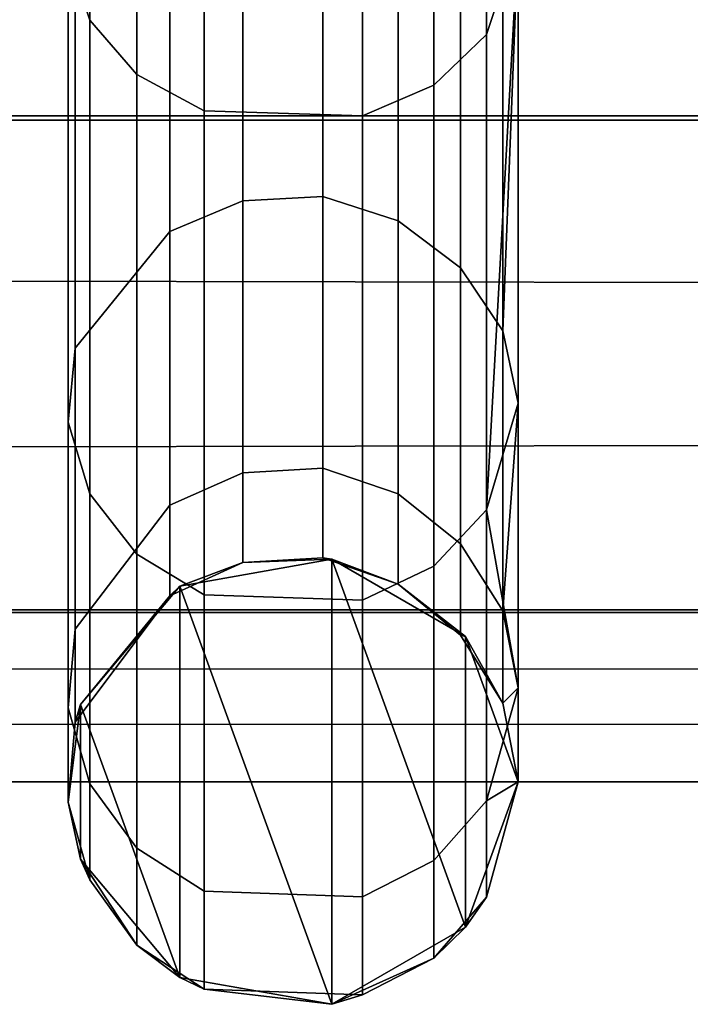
# Model space of a CAD drawing. Header units: inches. Extents: x 0 to 69, y -28.1 to 0.1.
# Tile 52 of 170: x 23.065 to 23.213, y -28.059 to -27.841. Entities that reach past the tile are written whole.
import ezdxf

# ---------------------------------------------------------------- set-up
doc = ezdxf.new("R2010")
doc.units = ezdxf.units.IN
doc.header["$LTSCALE"] = 0.03937
doc.header["$MEASUREMENT"] = 0
doc.layers.add('A-FURN-3-ST', color=151, linetype='Continuous')
doc.layers.add('A-FURN-3-ST-SEAM', color=250, linetype='Continuous')

msp = doc.modelspace()

# ---------------------------------------------------------------- meshes
at = {"layer": 'A-FURN-3-ST'}
mesh = msp.add_polyface(dxfattribs=at)
corners = [(0.25, -0.49123, 5), (68.75, -27.51, 5), (0.25, -27.51, 5), (0.125, -0.49123, 5.03349), (0.125, -27.51, 5.03349), (0.25, -28.01, 5.5), (0.125, -27.97651, 5.5), (0.25, -27.97194, 5.30866), (0.125, -27.941, 5.32148), (0.25, -27.86356, 5.14645), (0.125, -27.83987, 5.17013), (0.25, -27.70134, 5.03806), (0.125, -27.68853, 5.069), (0.03349, -27.65351, 5.15355), (0.03349, -27.885, 5.5), (0.25, -28.01, 16.9), (0.125, -27.97651, 16.9), (0.25, -26.91, 18), (0.125, -26.91, 17.96651), (0.25, -27.1947, 17.96252), (0.125, -27.18603, 17.93017), (0.25, -27.46, 17.85263), (0.125, -27.44325, 17.82362), (0.25, -27.68782, 17.67782), (0.125, -27.66414, 17.65413), (0.25, -27.86263, 17.45), (0.125, -27.83362, 17.43325), (0.25, -27.97252, 17.1847), (0.125, -27.94017, 17.17603), (0.03349, -27.85178, 17.15235), (0.03349, -26.91, 17.875), (0.03349, -27.59943, 17.58943), (0.03349, -27.75438, 17.3875), (0.125, -1.1, 17.96651), (0.25, -1.1, 18), (68.75, -28.01, 16.9), (68.75, -27.97252, 17.1847), (68.75, -27.86263, 17.45), (68.75, -27.68782, 17.67782), (68.75, -27.46, 17.85263), (68.75, -27.1947, 17.96252), (68.75, -27.70134, 5.03806), (68.75, -27.86356, 5.14645), (68.75, -27.97194, 5.30866)]
mesh.append_faces([[corners[k] for k in face] for face in [(0, 1, 2), (3, 2, 4), (5, 6, 7), (7, 6, 8), (7, 8, 9), (9, 8, 10), (9, 10, 11), (11, 10, 12), (11, 12, 2), (2, 12, 4), (4, 12, 13), (14, 8, 6), (5, 15, 6), (6, 15, 16), (6, 16, 14), (17, 18, 19), (19, 18, 20), (19, 20, 21), (21, 20, 22), (21, 22, 23), (23, 22, 24), (23, 24, 25), (25, 24, 26), (25, 26, 27), (27, 26, 28), (27, 28, 15), (15, 28, 16), (16, 28, 29), (18, 30, 20), (24, 31, 32, 26), (26, 32, 29, 28), (33, 30, 18), (34, 18, 17), (15, 35, 27), (27, 36, 25), (25, 37, 23), (23, 38, 21), (21, 39, 19), (19, 40, 17), (5, 35, 15), (2, 1, 11), (11, 41, 9), (9, 42, 7), (7, 43, 5)]])
mesh = msp.add_polyface(dxfattribs=at)
corners = [(68.875, -0.49123, 5.03349), (68.96651, -27.51, 5.125), (68.875, -27.51, 5.03349), (68.75, -0.49123, 5), (68.75, -27.51, 5), (68.96651, -27.85646, 5.35649), (68.875, -27.97651, 5.5), (68.875, -27.941, 5.32148), (68.75, -28.01, 5.5), (68.75, -27.97194, 5.30866), (68.875, -27.83987, 5.17013), (68.75, -27.86356, 5.14645), (68.875, -27.68853, 5.069), (68.75, -27.70134, 5.03806), (68.96651, -27.65351, 5.15355), (68.96651, -27.77517, 5.23483), (68.96651, -27.885, 16.9), (68.875, -27.97651, 16.9), (68.75, -28.01, 16.9), (68.875, -27.94017, 17.17603), (68.75, -27.97252, 17.1847), (68.96651, -27.16235, 17.84178), (68.875, -26.91, 17.96651), (68.875, -27.18603, 17.93017), (68.75, -26.91, 18), (68.75, -27.1947, 17.96252), (68.875, -27.44325, 17.82362), (68.75, -27.46, 17.85263), (68.875, -27.66414, 17.65413), (68.75, -27.68782, 17.67782), (68.875, -27.83362, 17.43325), (68.75, -27.86263, 17.45), (68.875, -1.1, 17.96651), (0.25, -27.97252, 17.1847), (0.25, -27.86263, 17.45), (0.25, -27.68782, 17.67782), (0.25, -27.46, 17.85263), (0.25, -27.1947, 17.96252), (0.25, -26.91, 18), (0.25, -28.01, 5.5), (0.25, -27.70134, 5.03806), (0.25, -27.86356, 5.14645), (0.25, -27.97194, 5.30866), (68.75, -1.1, 18)]
mesh.append_faces([[corners[k] for k in face] for face in [(0, 1, 2), (3, 2, 4), (5, 6, 7), (7, 6, 8), (7, 8, 9), (7, 9, 10), (10, 9, 11), (10, 11, 12), (12, 11, 13), (12, 13, 2), (2, 13, 4), (2, 1, 12), (12, 14, 15, 10), (6, 16, 17), (6, 17, 8), (8, 17, 18), (16, 19, 17), (17, 19, 20), (17, 20, 18), (21, 22, 23), (22, 24, 23), (23, 24, 25), (23, 25, 26), (26, 25, 27), (26, 27, 28), (28, 27, 29), (28, 29, 30), (30, 29, 31), (30, 31, 19), (19, 31, 20), (32, 24, 22), (33, 18, 20), (34, 20, 31), (35, 31, 29), (36, 29, 27), (37, 27, 25), (38, 25, 24), (8, 18, 39), (40, 4, 13), (41, 13, 11), (42, 11, 9), (39, 9, 8), (24, 43, 38)]])
at = {"layer": 'A-FURN-3-ST-SEAM'}
mesh = msp.add_polyface(dxfattribs=at)
corners = [(23.16794, -27.94982, 17.33069), (23.175, -27.92623, 17.32092), (23.175, -27.82342, 17.51285), (23.175, -27.68795, 17.67775), (23.16794, -27.70612, 17.6957), (23.16794, -27.84463, 17.52708), (23.15625, -27.85581, 17.53458), (23.15625, -27.96226, 17.33584), (23.1405, -27.86258, 17.53912), (23.1405, -27.9698, 17.33896), (23.10543, -27.96859, 17.33846), (23.10543, -27.8615, 17.5384), (23.09052, -27.85346, 17.53301), (23.09052, -27.95965, 17.33476), (23.08012, -27.84144, 17.52494), (23.08012, -27.94627, 17.32922), (23.07526, -27.82718, 17.51537), (23.07526, -27.93041, 17.32265), (23.07686, -27.81247, 17.5055), (23.07686, -27.91405, 17.31587), (23.09784, -27.78922, 17.4899), (23.09784, -27.88818, 17.30516), (23.114, -27.78314, 17.48582), (23.114, -27.88141, 17.30235), (23.13168, -27.78229, 17.48525), (23.13168, -27.88046, 17.30196), (23.1484, -27.7871, 17.48848), (23.1484, -27.88582, 17.30418), (23.16218, -27.79645, 17.49475), (23.16218, -27.89622, 17.30849), (23.17155, -27.809, 17.50317), (23.17155, -27.91019, 17.31427), (23.17155, -27.67577, 17.66537), (23.16794, -27.53705, 17.83462), (23.1484, -27.94628, 17.10413), (23.13168, -27.94059, 17.10301), (23.114, -27.94159, 17.1032), (23.09784, -27.94878, 17.10462), (23.15625, -27.71564, 17.70522), (23.1405, -27.72141, 17.71098), (23.15625, -27.54455, 17.8458), (23.1405, -27.54909, 17.85257), (23.10543, -27.72049, 17.71006), (23.10543, -27.54837, 17.85149), (23.09052, -27.71364, 17.70322), (23.09052, -27.54297, 17.84345), (23.08012, -27.7034, 17.69298), (23.07526, -27.69125, 17.68084), (23.07686, -27.67872, 17.66832), (23.09784, -27.65892, 17.64853), (23.114, -27.65374, 17.64335), (23.13168, -27.65301, 17.64262), (23.1484, -27.65711, 17.64672), (23.16218, -27.66508, 17.65468)]
mesh.append_faces([[corners[k] for k in face] for face in [(0, 1, 2), (3, 4, 2), (2, 4, 5), (2, 5, 0), (0, 5, 6, 7), (7, 6, 8, 9), (10, 11, 12, 13), (13, 12, 14, 15), (15, 14, 16, 17), (17, 16, 18, 19), (19, 18, 20, 21), (21, 20, 22, 23), (23, 22, 24, 25), (25, 24, 26, 27), (27, 26, 28, 29), (29, 28, 30, 31), (31, 30, 2), (2, 30, 3), (3, 30, 32), (4, 3, 33), (2, 1, 31), (27, 34, 35, 25), (25, 35, 36, 23), (23, 36, 37, 21), (6, 5, 4, 38), (8, 6, 38, 39), (39, 38, 40, 41), (11, 8, 39, 42), (42, 39, 41, 43), (12, 11, 42, 44), (44, 42, 43, 45), (14, 12, 44, 46), (16, 14, 46, 47), (18, 16, 47, 48), (20, 18, 48, 49), (22, 20, 49, 50), (24, 22, 50, 51), (26, 24, 51, 52), (28, 26, 52, 53), (30, 28, 53, 32)]])
mesh = msp.add_polyface(dxfattribs=at)
corners = [(23.1633, -27.97786, 5.5), (23.1633, -28.04214, 5.5), (23.13368, -27.96076, 5.5), (23.13368, -28.05924, 5.5), (23.1, -27.9667, 5.5), (23.16794, -28.01424, 17.11752), (23.175, -27.98919, 17.11255), (23.16794, -27.94982, 17.33069), (23.175, -27.92623, 17.32092), (23.1405, -27.9698, 17.33896), (23.1405, -27.86258, 17.53912), (23.10543, -27.8615, 17.5384), (23.10543, -27.96859, 17.33846), (23.17155, -27.91019, 17.31427), (23.17155, -27.97215, 17.10922), (23.16218, -27.95732, 17.1063), (23.16218, -27.89622, 17.30849), (23.1484, -27.94628, 17.10413), (23.1484, -27.88582, 17.30418), (23.09784, -27.88818, 17.30516), (23.09784, -27.94878, 17.10462), (23.07686, -27.97625, 17.11003), (23.07686, -27.91405, 17.31587), (23.07526, -27.99362, 17.11345), (23.07526, -27.93041, 17.32265), (23.08012, -28.01047, 17.11677), (23.08012, -27.94627, 17.32922), (23.09052, -28.02468, 17.11957), (23.09052, -27.95965, 17.33476), (23.10543, -28.03418, 17.12144), (23.15625, -27.96226, 17.33584), (23.15625, -28.02745, 17.12012), (23.17155, -27.99263, 16.9), (23.16218, -27.97752, 16.9), (23.1484, -27.96626, 16.9), (23.13168, -27.96046, 16.9), (23.13168, -27.94059, 17.10301), (23.114, -27.96149, 16.9), (23.114, -27.94159, 17.1032), (23.09784, -27.96882, 16.9), (23.07686, -27.99681, 16.9), (23.07526, -28.01452, 16.9), (23.175, -28.01, 16.9), (23.17155, -27.99263, 11.2), (23.16218, -27.97752, 11.2), (23.1484, -27.96626, 11.2), (23.13168, -27.96046, 11.2), (23.114, -27.96149, 11.2), (23.09784, -27.96882, 11.2), (23.07686, -27.99681, 11.2), (23.175, -28.01, 5.5), (23.07802, -27.9929, 5.5)]
mesh.append_faces([[corners[k] for k in face] for face in [(5, 6, 7), (7, 6, 8), (9, 10, 11, 12), (13, 8, 14), (13, 14, 15, 16), (16, 15, 17, 18), (19, 20, 21, 22), (22, 21, 23, 24), (24, 23, 25, 26), (26, 25, 27, 28), (28, 27, 29, 12), (30, 31, 5, 7), (8, 6, 14), (14, 6, 32), (14, 32, 33, 15), (15, 33, 34, 17), (17, 34, 35, 36), (36, 35, 37, 38), (38, 37, 39, 20), (20, 39, 40, 21), (21, 40, 41, 23), (6, 42, 32), (32, 43, 44, 33), (33, 44, 45, 34), (34, 45, 46, 35), (35, 46, 47, 37), (37, 47, 48, 39), (39, 48, 49, 40), (43, 50, 0), (2, 45, 0), (0, 45, 44), (0, 44, 43), (4, 47, 2), (2, 47, 46), (2, 46, 45), (47, 4, 48), (48, 4, 51), (48, 51, 49)]])
mesh.append_faces([[corners[k] for k in face] for face in [(0, 1, 2), (2, 3, 4)]], dxfattribs={"vtx0": -1, "vtx1": -1})
mesh = msp.add_polyface(dxfattribs=at)
corners = [(23.175, -28.01, 5.5), (23.1633, -28.04214, 5.5), (23.1633, -27.97786, 5.5), (23.13368, -27.96076, 5.5), (23.13368, -28.05924, 5.5), (23.1, -27.9667, 5.5), (23.1, -28.0533, 5.5), (23.07802, -27.9929, 5.5), (23.07802, -28.0271, 5.5), (23.16794, -28.03554, 11.2), (23.175, -28.01, 11.2), (23.16794, -28.03554, 16.9), (23.175, -28.01, 16.9), (23.16794, -28.01424, 17.11752), (23.175, -27.98919, 17.11255), (23.10543, -27.96859, 17.33846), (23.10543, -28.03418, 17.12144), (23.1405, -28.03545, 17.12169), (23.1405, -27.9698, 17.33896), (23.15625, -28.02745, 17.12012), (23.15625, -27.96226, 17.33584), (23.07526, -27.99362, 17.11345), (23.07526, -28.01452, 16.9), (23.08012, -28.03169, 16.9), (23.08012, -28.01047, 17.11677), (23.09052, -28.04618, 16.9), (23.09052, -28.02468, 17.11957), (23.10543, -28.05586, 16.9), (23.1405, -28.05716, 16.9), (23.15625, -28.049, 16.9), (23.17155, -27.99263, 16.9), (23.17155, -27.99263, 11.2), (23.07686, -27.99681, 16.9), (23.07686, -27.99681, 11.2), (23.07526, -28.01452, 11.2), (23.08012, -28.03169, 11.2), (23.09052, -28.04618, 11.2), (23.10543, -28.05586, 11.2), (23.1405, -28.05716, 11.2), (23.15625, -28.049, 11.2)]
mesh.append_faces([[corners[k] for k in face] for face in [(1, 0, 9), (9, 0, 10), (9, 10, 11), (11, 10, 12), (11, 12, 13), (13, 12, 14), (15, 16, 17, 18), (18, 17, 19, 20), (21, 22, 23, 24), (24, 23, 25, 26), (26, 25, 27, 16), (16, 27, 28, 17), (17, 28, 29, 19), (19, 29, 11, 13), (30, 12, 31), (32, 33, 34, 22), (22, 34, 35, 23), (23, 35, 36, 25), (25, 36, 37, 27), (27, 37, 38, 28), (28, 38, 39, 29), (29, 39, 9, 11), (12, 10, 31), (31, 10, 0), (33, 7, 34), (7, 8, 34), (34, 8, 35), (35, 8, 36), (36, 8, 6), (36, 6, 37), (37, 6, 4), (37, 4, 38), (38, 4, 39), (4, 1, 39), (39, 1, 9)]])
mesh.append_faces([[corners[k] for k in face] for face in [(7, 6, 8)]], dxfattribs={"vtx0": -1})
mesh.append_faces([[corners[k] for k in face] for face in [(5, 6, 7)]], dxfattribs={"vtx0": -1, "vtx1": -1})
mesh.append_faces([[corners[k] for k in face] for face in [(3, 1, 4), (5, 4, 6)]], dxfattribs={"vtx0": -1, "vtx2": -1})
mesh.append_faces([[corners[k] for k in face] for face in [(0, 1, 2)]], dxfattribs={"vtx1": -1})

doc.saveas('drawing.dxf')
